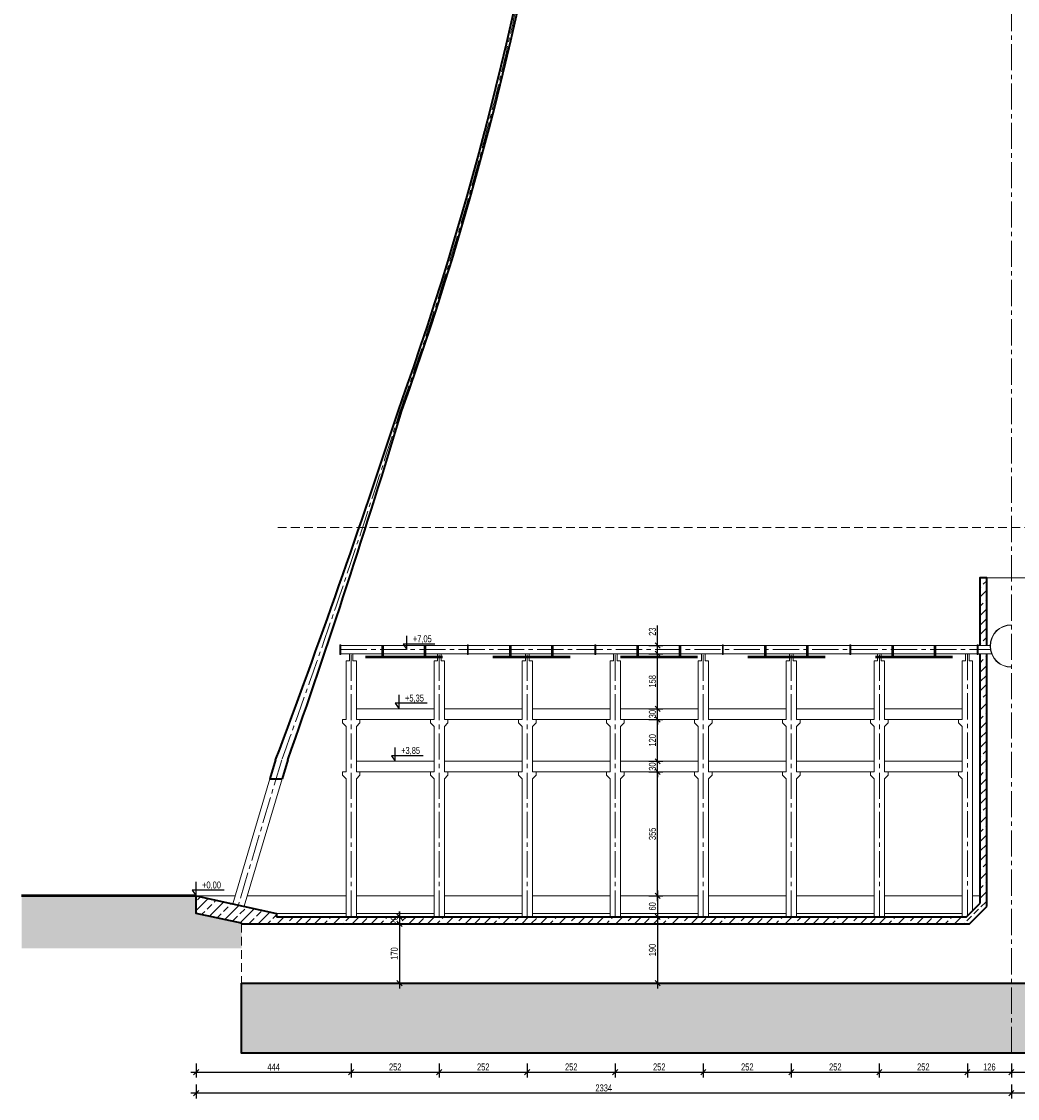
# Model space of a CAD drawing. Header units: centimetres. Extents: x 468120 to 512390, y 154906 to 171956.
# Tile 8 of 13: x 504756 to 507607, y 165258 to 168340. Entities that reach past the tile are written whole.
import ezdxf

# ---------------------------------------------------------------- set-up
doc = ezdxf.new("R2010")
doc.units = ezdxf.units.CM
doc.header["$LTSCALE"] = 100
doc.linetypes.add('CENTER2', pattern=[1.125, 0.75, -0.125, 0.125, -0.125])
doc.linetypes.add('HIDDEN', pattern=[0.375, 0.25, -0.125])
for name, color, linetype, lineweight in [('0.50', 3, 'Continuous', 50), ('1_Widoki', 1, 'Continuous', 18), ('1_Ściany przekrój', 2, 'Continuous', 35), ('3_Opisy', 4, 'Continuous', 15), ('4_Wymiary', 1, 'Continuous', 13), ('5_Kreskowanie', 9, 'Continuous', 9), ('6_Osie', 9, 'CENTER2', 9), ('7_Przerywane', 9, 'HIDDEN', 9)]:
    doc.layers.add(name, color=color, linetype=linetype, lineweight=lineweight)
doc.styles.add('CDMSTYLE', font='CDMSIMPL', dxfattribs={"width": 0.8, "bigfont": 'CDMBIGPL'})
doc.dimstyles.new('CDM-CM100CM', dxfattribs={"dimscale": 10, "dimtxt": 2, "dimasz": 1.5, "dimexe": 1.5, "dimexo": 0, "dimgap": 0.5, "dimtad": 1, "dimdec": 0, "dimrnd": 0.1, "dimzin": 9, "dimtxsty": 'CDMSTYLE', "dimblk": 'OBLIQUE', "dimcen": 2.5, "dimdle": 1.5, "dimclrd": 9, "dimclre": 9, "dimadec": 1, "dimazin": 2, "dimtfac": 1, "dimtdec": 0, "dimtix": 1, "dimtmove": 1, "dimatfit": 3, "dimldrblk": 'DOT', "dimfxlon": 1, "dimtvp": 1, "dimtolj": 1, "dimtzin": 0, "dimlwd": 25, "dimlwe": 25, "dimarcsym": 0})

# ---------------------------------------------------------------- blocks, each defined once
blk = doc.blocks.new('_OBLIQUE')
at = {"color": 0, "linetype": 'ByBlock'}
blk.add_line((-0.5, -0.5), (0.5, 0.5), dxfattribs=at)
blk = doc.blocks.new('*D6327')
at = {"layer": '4_Wymiary', "color": 9, "lineweight": 25}
for p, q in [((505813, 165778.2), (505853, 165778.2)), ((505838, 165793.2), (505838, 165743.2)), ((505838, 165778.2), (505838, 165793.2)), ((505813, 165758.2), (505853, 165758.2)), ((505838, 165758.2), (505838, 165743.2))]:
    blk.add_line(p, q, dxfattribs=at)
at = {"layer": 'Defpoints', "color": 0}
for p in [(505780.1, 165778.2), (505780.1, 165758.2), (505838, 165758.2)]:
    blk.add_point(p, dxfattribs=at)
at = {"layer": '4_Wymiary', "color": 9, "linetype": 'ByBlock', "lineweight": 25, "xscale": 15, "yscale": 15, "zscale": 15}
for p, rotation in [((505838, 165778.2), 270), ((505838, 165758.2), 90)]:
    blk.add_blockref('_OBLIQUE', p, dxfattribs=dict(at, rotation=rotation))
at = {"layer": '4_Wymiary', "color": 0, "insert": (505823, 165768.2), "char_height": 20, "attachment_point": 5, "rotation": 90, "style": 'CDMSTYLE'}
blk.add_mtext('\\A1;20', dxfattribs=at)
blk = doc.blocks.new('_DOT')
at = {"color": 0, "linetype": 'ByBlock'}
blk.add_line((-0.5, 0), (-1, 0), dxfattribs=at)
at = {"color": 0, "linetype": 'ByBlock', "const_width": 0.5}
blk.add_lwpolyline([(-0.25, 0, 1), (0.25, 0, 1)], format="xyb", close=True, dxfattribs=at)
blk = doc.blocks.new('*D6328')
at = {"layer": '4_Wymiary', "color": 9, "lineweight": 25}
for p, q in [((505813, 165758.2), (505853, 165758.2)), ((505838, 165773.2), (505838, 165573.2)), ((505813, 165588.2), (505853, 165588.2))]:
    blk.add_line(p, q, dxfattribs=at)
at = {"layer": 'Defpoints', "color": 0}
for p in [(505780.1, 165758.2), (505780.1, 165588.2), (505838, 165588.2)]:
    blk.add_point(p, dxfattribs=at)
at = {"layer": '4_Wymiary', "color": 9, "linetype": 'ByBlock', "lineweight": 25, "xscale": 15, "yscale": 15, "zscale": 15}
for p, rotation in [((505838, 165758.2), 90), ((505838, 165588.2), 270)]:
    blk.add_blockref('_OBLIQUE', p, dxfattribs=dict(at, rotation=rotation))
at = {"layer": '4_Wymiary', "color": 0, "insert": (505823, 165673.2), "char_height": 20, "attachment_point": 5, "rotation": 90, "style": 'CDMSTYLE'}
blk.add_mtext('\\A1;170', dxfattribs=at)
blk = doc.blocks.new('*D6329')
at = {"layer": '4_Wymiary', "color": 9, "lineweight": 25}
for p, q in [((505255.6, 165358.4), (505255.6, 165318.4)), ((505699.6, 165358.4), (505699.6, 165318.4)), ((505240.6, 165333.4), (505714.6, 165333.4))]:
    blk.add_line(p, q, dxfattribs=at)
at = {"layer": 'Defpoints', "color": 0}
for p in [(505255.6, 165838.2), (505699.6, 165811.9), (505699.6, 165333.4)]:
    blk.add_point(p, dxfattribs=at)
at = {"layer": '4_Wymiary', "color": 9, "linetype": 'ByBlock', "lineweight": 25, "xscale": 15, "yscale": 15, "zscale": 15, "rotation": 180}
blk.add_blockref('_OBLIQUE', (505255.6, 165333.4), dxfattribs=at)
at = {"layer": '4_Wymiary', "color": 9, "linetype": 'ByBlock', "lineweight": 25, "xscale": 15, "yscale": 15, "zscale": 15}
blk.add_blockref('_OBLIQUE', (505699.6, 165333.4), dxfattribs=at)
at = {"layer": '4_Wymiary', "color": 0, "insert": (505477.6, 165348.4), "char_height": 20, "attachment_point": 5, "style": 'CDMSTYLE'}
blk.add_mtext('\\A1;444', dxfattribs=at)
blk = doc.blocks.new('*D6330')
at = {"layer": '4_Wymiary', "color": 9, "lineweight": 25}
for p, q in [((505699.6, 165358.4), (505699.6, 165318.4)), ((505951.6, 165358.4), (505951.6, 165318.4)), ((505684.6, 165333.4), (505966.6, 165333.4))]:
    blk.add_line(p, q, dxfattribs=at)
at = {"layer": 'Defpoints', "color": 0}
for p in [(505699.6, 165811.9), (505951.6, 165778.2), (505951.6, 165333.4)]:
    blk.add_point(p, dxfattribs=at)
at = {"layer": '4_Wymiary', "color": 9, "linetype": 'ByBlock', "lineweight": 25, "xscale": 15, "yscale": 15, "zscale": 15, "rotation": 180}
blk.add_blockref('_OBLIQUE', (505699.6, 165333.4), dxfattribs=at)
at = {"layer": '4_Wymiary', "color": 9, "linetype": 'ByBlock', "lineweight": 25, "xscale": 15, "yscale": 15, "zscale": 15}
blk.add_blockref('_OBLIQUE', (505951.6, 165333.4), dxfattribs=at)
at = {"layer": '4_Wymiary', "color": 0, "insert": (505825.6, 165348.4), "char_height": 20, "attachment_point": 5, "style": 'CDMSTYLE'}
blk.add_mtext('\\A1;252', dxfattribs=at)
blk = doc.blocks.new('*D6331')
at = {"layer": '4_Wymiary', "color": 9, "lineweight": 25}
for p, q in [((505951.6, 165358.4), (505951.6, 165318.4)), ((506203.6, 165358.4), (506203.6, 165318.4)), ((505936.6, 165333.4), (506218.6, 165333.4))]:
    blk.add_line(p, q, dxfattribs=at)
at = {"layer": 'Defpoints', "color": 0}
for p in [(505951.6, 165778.2), (506203.6, 165778.2), (506203.6, 165333.4)]:
    blk.add_point(p, dxfattribs=at)
at = {"layer": '4_Wymiary', "color": 9, "linetype": 'ByBlock', "lineweight": 25, "xscale": 15, "yscale": 15, "zscale": 15, "rotation": 180}
blk.add_blockref('_OBLIQUE', (505951.6, 165333.4), dxfattribs=at)
at = {"layer": '4_Wymiary', "color": 9, "linetype": 'ByBlock', "lineweight": 25, "xscale": 15, "yscale": 15, "zscale": 15}
blk.add_blockref('_OBLIQUE', (506203.6, 165333.4), dxfattribs=at)
at = {"layer": '4_Wymiary', "color": 0, "insert": (506077.6, 165348.4), "char_height": 20, "attachment_point": 5, "style": 'CDMSTYLE'}
blk.add_mtext('\\A1;252', dxfattribs=at)
blk = doc.blocks.new('*D6332')
at = {"layer": '4_Wymiary', "color": 9, "lineweight": 25}
for p, q in [((506203.6, 165358.4), (506203.6, 165318.4)), ((506455.6, 165358.4), (506455.6, 165318.4)), ((506188.6, 165333.4), (506470.6, 165333.4))]:
    blk.add_line(p, q, dxfattribs=at)
at = {"layer": 'Defpoints', "color": 0}
for p in [(506203.6, 165778.2), (506455.6, 165778.2), (506455.6, 165333.4)]:
    blk.add_point(p, dxfattribs=at)
at = {"layer": '4_Wymiary', "color": 9, "linetype": 'ByBlock', "lineweight": 25, "xscale": 15, "yscale": 15, "zscale": 15, "rotation": 180}
blk.add_blockref('_OBLIQUE', (506203.6, 165333.4), dxfattribs=at)
at = {"layer": '4_Wymiary', "color": 9, "linetype": 'ByBlock', "lineweight": 25, "xscale": 15, "yscale": 15, "zscale": 15}
blk.add_blockref('_OBLIQUE', (506455.6, 165333.4), dxfattribs=at)
at = {"layer": '4_Wymiary', "color": 0, "insert": (506329.6, 165348.4), "char_height": 20, "attachment_point": 5, "style": 'CDMSTYLE'}
blk.add_mtext('\\A1;252', dxfattribs=at)
blk = doc.blocks.new('*D6333')
at = {"layer": '4_Wymiary', "color": 9, "lineweight": 25}
for p, q in [((506455.6, 165358.4), (506455.6, 165318.4)), ((506707.6, 165358.4), (506707.6, 165318.4)), ((506440.6, 165333.4), (506722.6, 165333.4))]:
    blk.add_line(p, q, dxfattribs=at)
at = {"layer": 'Defpoints', "color": 0}
for p in [(506455.6, 165778.2), (506707.6, 165778.2), (506707.6, 165333.4)]:
    blk.add_point(p, dxfattribs=at)
at = {"layer": '4_Wymiary', "color": 9, "linetype": 'ByBlock', "lineweight": 25, "xscale": 15, "yscale": 15, "zscale": 15, "rotation": 180}
blk.add_blockref('_OBLIQUE', (506455.6, 165333.4), dxfattribs=at)
at = {"layer": '4_Wymiary', "color": 9, "linetype": 'ByBlock', "lineweight": 25, "xscale": 15, "yscale": 15, "zscale": 15}
blk.add_blockref('_OBLIQUE', (506707.6, 165333.4), dxfattribs=at)
at = {"layer": '4_Wymiary', "color": 0, "insert": (506581.6, 165348.4), "char_height": 20, "attachment_point": 5, "style": 'CDMSTYLE'}
blk.add_mtext('\\A1;252', dxfattribs=at)
blk = doc.blocks.new('*D6334')
at = {"layer": '4_Wymiary', "color": 9, "lineweight": 25}
for p, q in [((506707.6, 165358.4), (506707.6, 165318.4)), ((506959.6, 165358.4), (506959.6, 165318.4)), ((506692.6, 165333.4), (506974.6, 165333.4))]:
    blk.add_line(p, q, dxfattribs=at)
at = {"layer": 'Defpoints', "color": 0}
for p in [(506707.6, 165778.2), (506959.6, 165778.2), (506959.6, 165333.4)]:
    blk.add_point(p, dxfattribs=at)
at = {"layer": '4_Wymiary', "color": 9, "linetype": 'ByBlock', "lineweight": 25, "xscale": 15, "yscale": 15, "zscale": 15, "rotation": 180}
blk.add_blockref('_OBLIQUE', (506707.6, 165333.4), dxfattribs=at)
at = {"layer": '4_Wymiary', "color": 9, "linetype": 'ByBlock', "lineweight": 25, "xscale": 15, "yscale": 15, "zscale": 15}
blk.add_blockref('_OBLIQUE', (506959.6, 165333.4), dxfattribs=at)
at = {"layer": '4_Wymiary', "color": 0, "insert": (506833.6, 165348.4), "char_height": 20, "attachment_point": 5, "style": 'CDMSTYLE'}
blk.add_mtext('\\A1;252', dxfattribs=at)
blk = doc.blocks.new('*D6335')
at = {"layer": '4_Wymiary', "color": 9, "lineweight": 25}
for p, q in [((506959.6, 165358.4), (506959.6, 165318.4)), ((507211.6, 165358.4), (507211.6, 165318.4)), ((506944.6, 165333.4), (507226.6, 165333.4))]:
    blk.add_line(p, q, dxfattribs=at)
at = {"layer": 'Defpoints', "color": 0}
for p in [(506959.6, 165778.2), (507211.6, 165778.2), (507211.6, 165333.4)]:
    blk.add_point(p, dxfattribs=at)
at = {"layer": '4_Wymiary', "color": 9, "linetype": 'ByBlock', "lineweight": 25, "xscale": 15, "yscale": 15, "zscale": 15, "rotation": 180}
blk.add_blockref('_OBLIQUE', (506959.6, 165333.4), dxfattribs=at)
at = {"layer": '4_Wymiary', "color": 9, "linetype": 'ByBlock', "lineweight": 25, "xscale": 15, "yscale": 15, "zscale": 15}
blk.add_blockref('_OBLIQUE', (507211.6, 165333.4), dxfattribs=at)
at = {"layer": '4_Wymiary', "color": 0, "insert": (507085.6, 165348.4), "char_height": 20, "attachment_point": 5, "style": 'CDMSTYLE'}
blk.add_mtext('\\A1;252', dxfattribs=at)
blk = doc.blocks.new('*D6336')
at = {"layer": '4_Wymiary', "color": 9, "lineweight": 25}
for p, q in [((507211.6, 165358.4), (507211.6, 165318.4)), ((507463.6, 165358.4), (507463.6, 165318.4)), ((507196.6, 165333.4), (507478.6, 165333.4))]:
    blk.add_line(p, q, dxfattribs=at)
at = {"layer": 'Defpoints', "color": 0}
for p in [(507211.6, 165778.2), (507463.6, 165778.2), (507463.6, 165333.4)]:
    blk.add_point(p, dxfattribs=at)
at = {"layer": '4_Wymiary', "color": 9, "linetype": 'ByBlock', "lineweight": 25, "xscale": 15, "yscale": 15, "zscale": 15, "rotation": 180}
blk.add_blockref('_OBLIQUE', (507211.6, 165333.4), dxfattribs=at)
at = {"layer": '4_Wymiary', "color": 9, "linetype": 'ByBlock', "lineweight": 25, "xscale": 15, "yscale": 15, "zscale": 15}
blk.add_blockref('_OBLIQUE', (507463.6, 165333.4), dxfattribs=at)
at = {"layer": '4_Wymiary', "color": 0, "insert": (507337.6, 165348.4), "char_height": 20, "attachment_point": 5, "style": 'CDMSTYLE'}
blk.add_mtext('\\A1;252', dxfattribs=at)
blk = doc.blocks.new('*D6337')
at = {"layer": '4_Wymiary', "color": 9, "lineweight": 25}
for p, q in [((507463.6, 165358.4), (507463.6, 165318.4)), ((507589.6, 165358.4), (507589.6, 165318.4)), ((507448.6, 165333.4), (507604.6, 165333.4))]:
    blk.add_line(p, q, dxfattribs=at)
at = {"layer": 'Defpoints', "color": 0}
for p in [(507463.6, 165778.2), (507589.6, 165778.2), (507589.6, 165333.4)]:
    blk.add_point(p, dxfattribs=at)
at = {"layer": '4_Wymiary', "color": 9, "linetype": 'ByBlock', "lineweight": 25, "xscale": 15, "yscale": 15, "zscale": 15, "rotation": 180}
blk.add_blockref('_OBLIQUE', (507463.6, 165333.4), dxfattribs=at)
at = {"layer": '4_Wymiary', "color": 9, "linetype": 'ByBlock', "lineweight": 25, "xscale": 15, "yscale": 15, "zscale": 15}
blk.add_blockref('_OBLIQUE', (507589.6, 165333.4), dxfattribs=at)
at = {"layer": '4_Wymiary', "color": 0, "insert": (507526.6, 165348.4), "char_height": 20, "attachment_point": 5, "style": 'CDMSTYLE'}
blk.add_mtext('\\A1;126', dxfattribs=at)
blk = doc.blocks.new('*D6338')
at = {"layer": '4_Wymiary', "color": 9, "lineweight": 25}
for p, q in [((505255.6, 165298.4), (505255.6, 165258.4)), ((507589.6, 165298.4), (507589.6, 165258.4)), ((507604.6, 165273.4), (505240.6, 165273.4))]:
    blk.add_line(p, q, dxfattribs=at)
at = {"layer": 'Defpoints', "color": 0}
for p in [(505255.6, 165838.2), (507589.6, 165778.2), (505255.6, 165273.4)]:
    blk.add_point(p, dxfattribs=at)
at = {"layer": '4_Wymiary', "color": 9, "linetype": 'ByBlock', "lineweight": 25, "xscale": 15, "yscale": 15, "zscale": 15, "rotation": 180}
blk.add_blockref('_OBLIQUE', (505255.6, 165273.4), dxfattribs=at)
at = {"layer": '4_Wymiary', "color": 9, "linetype": 'ByBlock', "lineweight": 25, "xscale": 15, "yscale": 15, "zscale": 15}
blk.add_blockref('_OBLIQUE', (507589.6, 165273.4), dxfattribs=at)
at = {"layer": '4_Wymiary', "color": 0, "insert": (506422.6, 165288.4), "char_height": 20, "attachment_point": 5, "style": 'CDMSTYLE'}
blk.add_mtext('\\A1;2334', dxfattribs=at)
blk = doc.blocks.new('*D6339')
at = {"layer": '4_Wymiary', "color": 9, "lineweight": 25}
for p, q in [((507589.6, 165358.4), (507589.6, 165318.4)), ((507841.6, 165358.4), (507841.6, 165318.4)), ((507574.6, 165333.4), (507856.6, 165333.4))]:
    blk.add_line(p, q, dxfattribs=at)
at = {"layer": 'Defpoints', "color": 0}
for p in [(507841.6, 165588.2), (507589.6, 165388.2), (507841.6, 165333.4)]:
    blk.add_point(p, dxfattribs=at)
at = {"layer": '4_Wymiary', "color": 9, "linetype": 'ByBlock', "lineweight": 25, "xscale": 15, "yscale": 15, "zscale": 15, "rotation": 180}
blk.add_blockref('_OBLIQUE', (507589.6, 165333.4), dxfattribs=at)
at = {"layer": '4_Wymiary', "color": 9, "linetype": 'ByBlock', "lineweight": 25, "xscale": 15, "yscale": 15, "zscale": 15}
blk.add_blockref('_OBLIQUE', (507841.6, 165333.4), dxfattribs=at)
at = {"layer": '4_Wymiary', "color": 0, "insert": (507715.6, 165348.4), "char_height": 20, "attachment_point": 5, "style": 'CDMSTYLE'}
blk.add_mtext('\\A1;252', dxfattribs=at)
blk = doc.blocks.new('*D6344')
at = {"layer": '4_Wymiary', "color": 9, "lineweight": 25}
for p, q in [((507589.6, 165298.4), (507589.6, 165258.4)), ((509923.6, 165298.4), (509923.6, 165258.4)), ((509938.6, 165273.4), (507574.6, 165273.4))]:
    blk.add_line(p, q, dxfattribs=at)
at = {"layer": 'Defpoints', "color": 0}
for p in [(509923.6, 165838.2), (507589.6, 165388.2), (507589.6, 165273.4)]:
    blk.add_point(p, dxfattribs=at)
at = {"layer": '4_Wymiary', "color": 9, "linetype": 'ByBlock', "lineweight": 25, "xscale": 15, "yscale": 15, "zscale": 15, "rotation": 180}
blk.add_blockref('_OBLIQUE', (507589.6, 165273.4), dxfattribs=at)
at = {"layer": '4_Wymiary', "color": 9, "linetype": 'ByBlock', "lineweight": 25, "xscale": 15, "yscale": 15, "zscale": 15}
blk.add_blockref('_OBLIQUE', (509923.6, 165273.4), dxfattribs=at)
at = {"layer": '4_Wymiary', "color": 0, "insert": (508756.6, 165288.4), "char_height": 20, "attachment_point": 5, "style": 'CDMSTYLE'}
blk.add_mtext('\\A1;2334', dxfattribs=at)
blk = doc.blocks.new('*D6345')
at = {"layer": '4_Wymiary', "color": 9, "lineweight": 25}
for p, q in [((506551.9, 165838.2), (506591.9, 165838.2)), ((506576.9, 165853.2), (506576.9, 165763.2)), ((506551.9, 165778.2), (506591.9, 165778.2))]:
    blk.add_line(p, q, dxfattribs=at)
at = {"layer": 'Defpoints', "color": 0}
for p in [(506329.6, 165838.2), (506329.6, 165778.2), (506576.9, 165778.2)]:
    blk.add_point(p, dxfattribs=at)
at = {"layer": '4_Wymiary', "color": 9, "linetype": 'ByBlock', "lineweight": 25, "xscale": 15, "yscale": 15, "zscale": 15}
for p, rotation in [((506576.9, 165838.2), 90), ((506576.9, 165778.2), 270)]:
    blk.add_blockref('_OBLIQUE', p, dxfattribs=dict(at, rotation=rotation))
at = {"layer": '4_Wymiary', "color": 0, "insert": (506561.9, 165808.2), "char_height": 20, "attachment_point": 5, "rotation": 90, "style": 'CDMSTYLE'}
blk.add_mtext('\\A1;60', dxfattribs=at)
blk = doc.blocks.new('*D6346')
at = {"layer": '4_Wymiary', "color": 9, "lineweight": 25}
for p, q in [((506551.9, 165778.2), (506591.9, 165778.2)), ((506576.9, 165793.2), (506576.9, 165573.2)), ((506551.9, 165588.2), (506591.9, 165588.2))]:
    blk.add_line(p, q, dxfattribs=at)
at = {"layer": 'Defpoints', "color": 0}
for p in [(506497.6, 165778.2), (506497.6, 165588.2), (506576.9, 165588.2)]:
    blk.add_point(p, dxfattribs=at)
at = {"layer": '4_Wymiary', "color": 9, "linetype": 'ByBlock', "lineweight": 25, "xscale": 15, "yscale": 15, "zscale": 15}
for p, rotation in [((506576.9, 165778.2), 90), ((506576.9, 165588.2), 270)]:
    blk.add_blockref('_OBLIQUE', p, dxfattribs=dict(at, rotation=rotation))
at = {"layer": '4_Wymiary', "color": 0, "insert": (506561.9, 165683.2), "char_height": 20, "attachment_point": 5, "rotation": 90, "style": 'CDMSTYLE'}
blk.add_mtext('\\A1;190', dxfattribs=at)
blk = doc.blocks.new('*D6347')
at = {"layer": '4_Wymiary', "color": 9, "lineweight": 25}
for p, q in [((506576.9, 165823.2), (506576.9, 166208.2)), ((506551.9, 166193.2), (506591.9, 166193.2)), ((506551.9, 165838.2), (506591.9, 165838.2))]:
    blk.add_line(p, q, dxfattribs=at)
at = {"layer": 'Defpoints', "color": 0}
for p in [(506470.6, 166193.2), (506576.9, 166193.2), (506470.6, 165838.2)]:
    blk.add_point(p, dxfattribs=at)
at = {"layer": '4_Wymiary', "color": 9, "linetype": 'ByBlock', "lineweight": 25, "xscale": 15, "yscale": 15, "zscale": 15}
for p, rotation in [((506576.9, 166193.2), 90), ((506576.9, 165838.2), 270)]:
    blk.add_blockref('_OBLIQUE', p, dxfattribs=dict(at, rotation=rotation))
at = {"layer": '4_Wymiary', "color": 0, "insert": (506561.9, 166015.7), "char_height": 20, "attachment_point": 5, "rotation": 90, "style": 'CDMSTYLE'}
blk.add_mtext('\\A1;355', dxfattribs=at)
blk = doc.blocks.new('*D6348')
at = {"layer": '4_Wymiary', "color": 9, "lineweight": 25}
for p, q in [((506576.9, 166178.2), (506576.9, 166238.2)), ((506576.9, 166223.2), (506576.9, 166238.2)), ((506551.9, 166223.2), (506591.9, 166223.2)), ((506551.9, 166193.2), (506591.9, 166193.2)), ((506576.9, 166193.2), (506576.9, 166178.2))]:
    blk.add_line(p, q, dxfattribs=at)
at = {"layer": 'Defpoints', "color": 0}
for p in [(506511.1, 166223.2), (506576.9, 166223.2), (506470.6, 166193.2)]:
    blk.add_point(p, dxfattribs=at)
at = {"layer": '4_Wymiary', "color": 9, "linetype": 'ByBlock', "lineweight": 25, "xscale": 15, "yscale": 15, "zscale": 15}
for p, rotation in [((506576.9, 166223.2), 270), ((506576.9, 166193.2), 90)]:
    blk.add_blockref('_OBLIQUE', p, dxfattribs=dict(at, rotation=rotation))
at = {"layer": '4_Wymiary', "color": 0, "insert": (506561.9, 166208.2), "char_height": 20, "attachment_point": 5, "rotation": 90, "style": 'CDMSTYLE'}
blk.add_mtext('\\A1;30', dxfattribs=at)
blk = doc.blocks.new('*D6349')
at = {"layer": '4_Wymiary', "color": 9, "lineweight": 25}
for p, q in [((506551.9, 166343.2), (506591.9, 166343.2)), ((506576.9, 166208.2), (506576.9, 166358.2)), ((506551.9, 166223.2), (506591.9, 166223.2))]:
    blk.add_line(p, q, dxfattribs=at)
at = {"layer": 'Defpoints', "color": 0}
for p in [(506511.1, 166343.2), (506576.9, 166343.2), (506511.1, 166223.2)]:
    blk.add_point(p, dxfattribs=at)
at = {"layer": '4_Wymiary', "color": 9, "linetype": 'ByBlock', "lineweight": 25, "xscale": 15, "yscale": 15, "zscale": 15}
for p, rotation in [((506576.9, 166343.2), 90), ((506576.9, 166223.2), 270)]:
    blk.add_blockref('_OBLIQUE', p, dxfattribs=dict(at, rotation=rotation))
at = {"layer": '4_Wymiary', "color": 0, "insert": (506561.9, 166283.2), "char_height": 20, "attachment_point": 5, "rotation": 90, "style": 'CDMSTYLE'}
blk.add_mtext('\\A1;120', dxfattribs=at)
blk = doc.blocks.new('*D6350')
at = {"layer": '4_Wymiary', "color": 9, "lineweight": 25}
for p, q in [((506551.9, 166373.2), (506591.9, 166373.2)), ((506576.9, 166328.2), (506576.9, 166388.2)), ((506576.9, 166373.2), (506576.9, 166388.2)), ((506551.9, 166343.2), (506591.9, 166343.2)), ((506576.9, 166343.2), (506576.9, 166328.2))]:
    blk.add_line(p, q, dxfattribs=at)
at = {"layer": 'Defpoints', "color": 0}
for p in [(506511.1, 166373.2), (506576.9, 166373.2), (506511.1, 166343.2)]:
    blk.add_point(p, dxfattribs=at)
at = {"layer": '4_Wymiary', "color": 9, "linetype": 'ByBlock', "lineweight": 25, "xscale": 15, "yscale": 15, "zscale": 15}
for p, rotation in [((506576.9, 166373.2), 270), ((506576.9, 166343.2), 90)]:
    blk.add_blockref('_OBLIQUE', p, dxfattribs=dict(at, rotation=rotation))
at = {"layer": '4_Wymiary', "color": 0, "insert": (506561.9, 166358.2), "char_height": 20, "attachment_point": 5, "rotation": 90, "style": 'CDMSTYLE'}
blk.add_mtext('\\A1;30', dxfattribs=at)
blk = doc.blocks.new('*D6351')
at = {"layer": '4_Wymiary', "color": 9, "lineweight": 25}
for p, q in [((506576.9, 166358.2), (506576.9, 166546.2)), ((506551.9, 166531.2), (506591.9, 166531.2)), ((506551.9, 166373.2), (506591.9, 166373.2))]:
    blk.add_line(p, q, dxfattribs=at)
at = {"layer": 'Defpoints', "color": 0}
for p in [(506511.1, 166531.2), (506576.9, 166531.2), (506511.1, 166373.2)]:
    blk.add_point(p, dxfattribs=at)
at = {"layer": '4_Wymiary', "color": 9, "linetype": 'ByBlock', "lineweight": 25, "xscale": 15, "yscale": 15, "zscale": 15}
for p, rotation in [((506576.9, 166531.2), 90), ((506576.9, 166373.2), 270)]:
    blk.add_blockref('_OBLIQUE', p, dxfattribs=dict(at, rotation=rotation))
at = {"layer": '4_Wymiary', "color": 0, "insert": (506561.9, 166452.2), "char_height": 20, "attachment_point": 5, "rotation": 90, "style": 'CDMSTYLE'}
blk.add_mtext('\\A1;158', dxfattribs=at)
blk = doc.blocks.new('*D6352')
at = {"layer": '4_Wymiary', "color": 9, "lineweight": 25}
for p, q in [((506576.9, 166554.4), (506576.9, 166612.1)), ((506551.9, 166554.4), (506591.9, 166554.4)), ((506576.9, 166516.2), (506576.9, 166569.4)), ((506551.9, 166531.2), (506591.9, 166531.2))]:
    blk.add_line(p, q, dxfattribs=at)
at = {"layer": 'Defpoints', "color": 0}
for p in [(506511.1, 166554.4), (506576.9, 166554.4), (506511.1, 166531.2)]:
    blk.add_point(p, dxfattribs=at)
at = {"layer": '4_Wymiary', "color": 9, "linetype": 'ByBlock', "lineweight": 25, "xscale": 15, "yscale": 15, "zscale": 15}
for p, rotation in [((506576.9, 166554.4), 90), ((506576.9, 166531.2), 270)]:
    blk.add_blockref('_OBLIQUE', p, dxfattribs=dict(at, rotation=rotation))
at = {"layer": '4_Wymiary', "color": 0, "insert": (506561.9, 166594.2), "char_height": 20, "attachment_point": 5, "rotation": 90, "style": 'CDMSTYLE'}
blk.add_mtext('\\A1;23', dxfattribs=at)

msp = doc.modelspace()

# ---------------------------------------------------------------- hatches: boundary and pattern name
at = {"layer": '5_Kreskowanie', "transparency": 33554687}
h = msp.add_hatch(dxfattribs=at)
h.set_pattern_fill('ANSI33', color=9, scale=6)
h.set_pattern_definition([(45, (27916.493, 0), (-26.9407684, 26.9407684), []), (45, (27943.433, 0), (-26.9407684, 26.9407684), [19.05, -9.525])])
h.paths.add_polyline_path([(507669.61, 166748.18), (507659.61, 166748.18), (507659.61, 166552.03, -0.2349288), (507664.21, 166542.78, -0.2349288), (507659.61, 166533.53), (507659.61, 165638.18), (507609.61, 165588.18), (507679.61, 165588.18), (507679.61, 165788.18), (507679.61, 165838.18), (507679.61, 166193.18), (507679.61, 166213.18), (507679.61, 166223.18), (507679.61, 166343.18), (507679.61, 166363.18), (507679.61, 166373.18), (507679.61, 166492.18), (507679.61, 166511.18), (507679.61, 166531.18), (507679.61, 166553.18), (507679.61, 166614.18), (507679.61, 166748.18)])
h.paths.add_polyline_path([(506959.61, 165778.18), (506944.61, 165778.18), (506722.61, 165778.18), (506707.61, 165778.18), (506692.61, 165778.18), (506470.61, 165778.18), (506455.61, 165778.18), (506440.61, 165778.18), (506218.61, 165778.18), (506203.61, 165778.18), (506188.61, 165778.18), (505966.61, 165778.18), (505951.61, 165778.18), (505936.61, 165778.18), (505714.61, 165778.18), (505699.61, 165778.18), (505684.61, 165778.18), (505485.61, 165778.18), (505485.61, 165788.18), (505393.19, 165808.27), (505376.48, 165811.9), (505360.32, 165815.41), (505255.61, 165838.18), (505255.61, 165788.18), (505385.61, 165759.92), (505385.61, 165758.18), (507469.61, 165758.18), (507519.61, 165808.18), (507519.61, 166531.18), (507499.61, 166531.18), (507499.61, 165838.18), (507499.61, 165816.46), (507478.61, 165795.46), (507463.61, 165780.46), (507461.32, 165778.18), (507448.61, 165778.18), (507226.61, 165778.18), (507211.61, 165778.18), (507196.61, 165778.18), (506974.61, 165778.18)])
h.paths.add_polyline_path([(505803.03, 165750.22), (505803.03, 165786.13), (505843.03, 165786.13), (505843.03, 165750.22)], flags=9)
h.paths.add_polyline_path([(507499.61, 166554.38), (507519.61, 166554.38), (507519.61, 166748.18), (507499.61, 166748.18)])
h = msp.add_hatch(dxfattribs=at)
h.set_pattern_fill('EARTH', color=9, scale=6, angle=45)
h.set_pattern_definition([(45, (16182.66, -4410.127), (5e-15, 53.8815367), [38.1, -38.1]), (45, (16172.56, -4400.024), (5e-15, 53.8815367), [38.1, -38.1]), (45, (16162.456, -4389.92), (5e-15, 53.8815367), [38.1, -38.1]), (135, (16162.456, -4383.186), (-53.8815367, 5e-15), [38.1, -38.1]), (135, (16172.56, -4373.083), (-53.8815367, 5e-15), [38.1, -38.1]), (135, (16182.66, -4362.98), (-53.8815367, 5e-15), [38.1, -38.1])])
h.paths.add_polyline_path([(509923.61, 165788.18), (509793.61, 165759.92), (509793.61, 165688.18), (510423.61, 165688.18), (510423.61, 165838.18), (509923.61, 165838.18)])
h.paths.add_polyline_path([(505385.61, 165759.92), (505255.61, 165788.18), (505255.61, 165838.18), (504755.61, 165838.18), (504755.61, 165688.18), (505385.61, 165688.18)])
h = msp.add_hatch(dxfattribs=at)
h.set_pattern_fill('ANSI33', color=9, scale=6)
h.set_pattern_definition([(45, (16182.66, -4410.127), (-26.9407684, 26.9407684), []), (45, (16209.602, -4410.127), (-26.9407684, 26.9407684), [19.05, -9.525])])
h.paths.add_polyline_path([(509693.61, 165788.18), (509693.61, 165588.18), (509368.61, 165588.18), (509353.61, 165588.18), (509338.61, 165588.18), (508864.61, 165588.18), (508849.61, 165588.18), (508834.61, 165588.18), (508360.61, 165588.18), (508345.61, 165588.18), (508330.61, 165588.18), (507856.61, 165588.18), (507841.61, 165588.18), (507826.61, 165588.18), (507679.61, 165588.18), (507609.61, 165588.18), (507589.61, 165588.18), (507589.61, 165388.18), (509793.61, 165388.18), (509793.61, 165759.92), (509923.61, 165788.18), (509923.61, 165838.18), (509818.9, 165815.41), (509802.74, 165811.9), (509786.03, 165808.27)])
h.paths.add_polyline_path([(507589.61, 165588.18), (505385.61, 165588.18), (505385.61, 165388.18), (507589.61, 165388.18)])

# ---------------------------------------------------------------- linework, layer by layer
at = {"layer": '0.50'}
for p, q in [((505790.44, 166521.18), (505790.44, 166554.38)), ((505911.27, 166521.18), (505911.27, 166554.38)), ((506155.44, 166521.18), (506155.44, 166554.38)), ((506276.27, 166521.18), (506276.27, 166554.38)), ((506520.44, 166521.18), (506520.44, 166554.38)), ((506641.27, 166521.18), (506641.27, 166554.38)), ((506885.44, 166521.18), (506885.44, 166554.38)), ((507006.27, 166521.18), (507006.27, 166554.38)), ((507250.44, 166521.18), (507250.44, 166554.38)), ((507371.27, 166521.18), (507371.27, 166554.38)), ((505961.27, 166521.18), (505740.44, 166521.18)), ((506326.27, 166521.18), (506105.44, 166521.18)), ((506691.27, 166521.18), (506470.44, 166521.18)), ((507056.27, 166521.18), (506835.44, 166521.18)), ((507421.27, 166521.18), (507200.44, 166521.18)), ((505255.61, 165838.18), (504755.61, 165838.18))]:
    msp.add_line(p, q, dxfattribs=at)
at = {"layer": '1_Widoki'}
for p, q in [((507519.61, 166748.18), (507659.61, 166748.18)), ((506032.11, 166554.38), (505669.61, 166554.38)), ((506397.11, 166554.38), (506034.61, 166554.38)), ((506762.11, 166554.38), (506399.61, 166554.38)), ((507127.11, 166554.38), (506764.61, 166554.38)), ((507492.11, 166554.38), (507129.61, 166554.38)), ((507528.62, 166554.38), (507494.61, 166554.38)), ((506032.11, 166531.18), (505669.61, 166531.18)), ((506397.11, 166531.18), (506034.61, 166531.18)), ((506762.11, 166531.18), (506399.61, 166531.18)), ((507127.11, 166531.18), (506764.61, 166531.18)), ((507492.11, 166531.18), (507129.61, 166531.18)), ((507532.71, 166531.18), (507494.61, 166531.18)), ((505467, 166173.18), (505360.32, 165815.41)), ((505502, 166173.18), (505393.19, 165808.27)), ((505255.61, 165838.18), (505367.11, 165838.18)), ((505684.61, 165838.18), (505402.11, 165838.18)), ((505936.61, 165838.18), (505714.61, 165838.18)), ((506188.61, 165838.18), (505966.61, 165838.18)), ((506440.61, 165838.18), (506218.61, 165838.18)), ((506692.61, 165838.18), (506470.61, 165838.18)), ((506944.61, 165838.18), (506722.61, 165838.18)), ((507196.61, 165838.18), (506974.61, 165838.18)), ((507448.61, 165838.18), (507226.61, 165838.18)), ((507499.61, 165838.18), (507478.61, 165838.18)), ((505485.61, 165788.18), (505684.61, 165788.18)), ((505714.61, 165788.18), (505936.61, 165788.18)), ((505966.61, 165788.18), (506188.61, 165788.18)), ((506218.61, 165788.18), (506440.61, 165788.18)), ((506470.61, 165788.18), (506692.61, 165788.18)), ((506722.61, 165788.18), (506944.61, 165788.18)), ((506974.61, 165788.18), (507196.61, 165788.18)), ((507226.61, 165788.18), (507448.61, 165788.18))]:
    msp.add_line(p, q, dxfattribs=at)
for points in [[(505669.61, 166529.18), (505667.11, 166529.18), (505667.11, 166556.38), (505669.61, 166556.38)], [(506034.61, 166529.18), (506032.11, 166529.18), (506032.11, 166556.38), (506034.61, 166556.38)], [(506399.61, 166529.18), (506397.11, 166529.18), (506397.11, 166556.38), (506399.61, 166556.38)], [(506764.61, 166529.18), (506762.11, 166529.18), (506762.11, 166556.38), (506764.61, 166556.38)], [(507129.61, 166529.18), (507127.11, 166529.18), (507127.11, 166556.38), (507129.61, 166556.38)], [(507494.61, 166529.18), (507492.11, 166529.18), (507492.11, 166556.38), (507494.61, 166556.38)], [(505714.61, 166343.18), (505936.61, 166343.18), (505936.61, 166373.18), (505714.61, 166373.18)], [(505966.61, 166343.18), (506188.61, 166343.18), (506188.61, 166373.18), (505966.61, 166373.18)], [(506218.61, 166343.18), (506440.61, 166343.18), (506440.61, 166373.18), (506218.61, 166373.18)], [(506470.61, 166343.18), (506692.61, 166343.18), (506692.61, 166373.18), (506470.61, 166373.18)], [(506722.61, 166343.18), (506944.61, 166343.18), (506944.61, 166373.18), (506722.61, 166373.18)], [(506974.61, 166343.18), (507196.61, 166343.18), (507196.61, 166373.18), (506974.61, 166373.18)], [(507226.61, 166343.18), (507448.61, 166343.18), (507448.61, 166373.18), (507226.61, 166373.18)], [(505714.61, 166193.18), (505936.61, 166193.18), (505936.61, 166223.18), (505714.61, 166223.18)], [(505966.61, 166193.18), (506188.61, 166193.18), (506188.61, 166223.18), (505966.61, 166223.18)], [(506218.61, 166193.18), (506440.61, 166193.18), (506440.61, 166223.18), (506218.61, 166223.18)], [(506470.61, 166193.18), (506692.61, 166193.18), (506692.61, 166223.18), (506470.61, 166223.18)], [(506722.61, 166193.18), (506944.61, 166193.18), (506944.61, 166223.18), (506722.61, 166223.18)], [(506974.61, 166193.18), (507196.61, 166193.18), (507196.61, 166223.18), (506974.61, 166223.18)], [(507226.61, 166193.18), (507448.61, 166193.18), (507448.61, 166223.18), (507226.61, 166223.18)]]:
    msp.add_lwpolyline(points, close=True, dxfattribs=at)
for points in [[(505684.61, 165778.18), (505684.61, 166173.18), (505674.61, 166183.18), (505674.61, 166183.18), (505674.61, 166193.18), (505684.61, 166193.18), (505684.61, 166323.18), (505674.61, 166333.18), (505674.61, 166333.18), (505674.61, 166343.18), (505684.61, 166343.18), (505684.61, 166511.18), (505694.61, 166511.18), (505694.61, 166531.18), (505704.61, 166531.18), (505704.61, 166511.18), (505714.61, 166511.18), (505714.61, 166343.18), (505724.61, 166343.18), (505724.61, 166333.18), (505724.61, 166333.18), (505714.61, 166323.18), (505714.61, 166193.18), (505724.61, 166193.18), (505724.61, 166183.18), (505724.61, 166183.18), (505714.61, 166173.18), (505714.61, 165778.18)], [(505936.61, 165778.18), (505936.61, 166173.18), (505926.61, 166183.18), (505926.61, 166183.18), (505926.61, 166193.18), (505936.61, 166193.18), (505936.61, 166323.18), (505926.61, 166333.18), (505926.61, 166333.18), (505926.61, 166343.18), (505936.61, 166343.18), (505936.61, 166511.18), (505946.61, 166511.18), (505946.61, 166531.18), (505956.61, 166531.18), (505956.61, 166511.18), (505966.61, 166511.18), (505966.61, 166343.18), (505976.61, 166343.18), (505976.61, 166333.18), (505976.61, 166333.18), (505966.61, 166323.18), (505966.61, 166193.18), (505976.61, 166193.18), (505976.61, 166183.18), (505976.61, 166183.18), (505966.61, 166173.18), (505966.61, 165778.18)], [(506188.61, 165778.18), (506188.61, 166173.18), (506178.61, 166183.18), (506178.61, 166183.18), (506178.61, 166193.18), (506188.61, 166193.18), (506188.61, 166323.18), (506178.61, 166333.18), (506178.61, 166333.18), (506178.61, 166343.18), (506188.61, 166343.18), (506188.61, 166511.18), (506198.61, 166511.18), (506198.61, 166531.18), (506208.61, 166531.18), (506208.61, 166511.18), (506218.61, 166511.18), (506218.61, 166343.18), (506228.61, 166343.18), (506228.61, 166333.18), (506228.61, 166333.18), (506218.61, 166323.18), (506218.61, 166193.18), (506228.61, 166193.18), (506228.61, 166183.18), (506228.61, 166183.18), (506218.61, 166173.18), (506218.61, 165778.18)], [(506440.61, 165778.18), (506440.61, 166173.18), (506430.61, 166183.18), (506430.61, 166183.18), (506430.61, 166193.18), (506440.61, 166193.18), (506440.61, 166323.18), (506430.61, 166333.18), (506430.61, 166333.18), (506430.61, 166343.18), (506440.61, 166343.18), (506440.61, 166511.18), (506450.61, 166511.18), (506450.61, 166531.18), (506460.61, 166531.18), (506460.61, 166511.18), (506470.61, 166511.18), (506470.61, 166343.18), (506480.61, 166343.18), (506480.61, 166333.18), (506480.61, 166333.18), (506470.61, 166323.18), (506470.61, 166193.18), (506480.61, 166193.18), (506480.61, 166183.18), (506480.61, 166183.18), (506470.61, 166173.18), (506470.61, 165778.18)], [(506692.61, 165778.18), (506692.61, 166173.18), (506682.61, 166183.18), (506682.61, 166183.18), (506682.61, 166193.18), (506692.61, 166193.18), (506692.61, 166323.18), (506682.61, 166333.18), (506682.61, 166333.18), (506682.61, 166343.18), (506692.61, 166343.18), (506692.61, 166511.18), (506702.61, 166511.18), (506702.61, 166531.18), (506712.61, 166531.18), (506712.61, 166511.18), (506722.61, 166511.18), (506722.61, 166343.18), (506732.61, 166343.18), (506732.61, 166333.18), (506732.61, 166333.18), (506722.61, 166323.18), (506722.61, 166193.18), (506732.61, 166193.18), (506732.61, 166183.18), (506732.61, 166183.18), (506722.61, 166173.18), (506722.61, 165778.18)], [(506944.61, 165778.18), (506944.61, 166173.18), (506934.61, 166183.18), (506934.61, 166183.18), (506934.61, 166193.18), (506944.61, 166193.18), (506944.61, 166323.18), (506934.61, 166333.18), (506934.61, 166333.18), (506934.61, 166343.18), (506944.61, 166343.18), (506944.61, 166511.18), (506954.61, 166511.18), (506954.61, 166531.18), (506964.61, 166531.18), (506964.61, 166511.18), (506974.61, 166511.18), (506974.61, 166343.18), (506984.61, 166343.18), (506984.61, 166333.18), (506984.61, 166333.18), (506974.61, 166323.18), (506974.61, 166193.18), (506984.61, 166193.18), (506984.61, 166183.18), (506984.61, 166183.18), (506974.61, 166173.18), (506974.61, 165778.18)], [(507196.61, 165778.18), (507196.61, 166173.18), (507186.61, 166183.18), (507186.61, 166183.18), (507186.61, 166193.18), (507196.61, 166193.18), (507196.61, 166323.18), (507186.61, 166333.18), (507186.61, 166333.18), (507186.61, 166343.18), (507196.61, 166343.18), (507196.61, 166511.18), (507206.61, 166511.18), (507206.61, 166531.18), (507216.61, 166531.18), (507216.61, 166511.18), (507226.61, 166511.18), (507226.61, 166343.18), (507236.61, 166343.18), (507236.61, 166333.18), (507236.61, 166333.18), (507226.61, 166323.18), (507226.61, 166193.18), (507236.61, 166193.18), (507236.61, 166183.18), (507236.61, 166183.18), (507226.61, 166173.18), (507226.61, 165778.18)], [(507448.61, 165778.18), (507448.61, 166173.18), (507438.61, 166183.18), (507438.61, 166183.18), (507438.61, 166193.18), (507448.61, 166193.18), (507448.61, 166323.18), (507438.61, 166333.18), (507438.61, 166333.18), (507438.61, 166343.18), (507448.61, 166343.18), (507448.61, 166511.18), (507458.61, 166511.18), (507458.61, 166531.18), (507468.61, 166531.18), (507468.61, 166511.18), (507478.61, 166511.18), (507478.61, 166343.18), (507478.61, 166343.18), (507478.61, 166333.18), (507478.61, 166333.18), (507478.61, 166323.18), (507478.61, 166193.18), (507478.61, 166193.18), (507478.61, 166183.18), (507478.61, 166183.18), (507478.61, 166173.18), (507478.61, 165795.46)]]:
    msp.add_lwpolyline(points, dxfattribs=at)
for radius in [61, 60]:
    msp.add_arc((507589.61, 166553.18), radius, 90, 270, dxfattribs=at)
at = {"layer": '1_Ściany przekrój'}
for p, q in [((505483.11, 166227.18), (505467, 166173.18)), ((505518.11, 166227.18), (505502, 166173.18)), ((505467, 166173.18), (505502, 166173.18)), ((507461.32, 165778.18), (507499.61, 165816.46)), ((507469.61, 165758.18), (507519.61, 165808.18)), ((505485.61, 165778.18), (507461.32, 165778.18)), ((505385.61, 165758.18), (507469.61, 165758.18))]:
    msp.add_line(p, q, dxfattribs=at)
for points in [[(507519.61, 166554.38), (507519.61, 166748.18), (507499.61, 166748.18), (507499.61, 166554.38)], [(507499.61, 166531.18), (507499.61, 165816.46)], [(507519.61, 165808.18), (507519.61, 166531.18)], [(505385.61, 165758.18), (505385.61, 165759.92), (505255.61, 165788.18), (505255.61, 165838.18), (505485.61, 165788.18), (505485.61, 165778.18)]]:
    msp.add_lwpolyline(points, dxfattribs=at)
msp.add_lwpolyline([(505385.61, 165588.18), (509693.61, 165588.18), (509693.61, 165788.18), (509923.61, 165838.18), (509923.61, 165788.18), (509793.61, 165759.92), (509793.61, 165388.18), (505385.61, 165388.18), (505385.61, 165588.18)], close=True, dxfattribs=at)
for centre, radius, start, end in [((496999.79, 170405.76), 9398.63, 340.232958, 5.534272), ((496989.79, 170405.76), 9398.63, 340.232958, 5.319945), ((483190.94, 174624.65), 23821.39, 339.358578, 341.908272), ((483552.44, 173952.27), 23284.5, 340.623769, 343.21251)]:
    msp.add_arc(centre, radius, start, end, dxfattribs=at)
at = {"layer": '3_Opisy', "lineweight": 25}
for p, q in [((505847.87, 166558.78), (505859.07, 166542.78)), ((505825.41, 166389.18), (505836.61, 166373.18)), ((505814.41, 166239.18), (505825.61, 166223.18)), ((505244.41, 165854.18), (505255.61, 165838.18))]:
    msp.add_line(p, q, dxfattribs=at)
for points in [[(505859.07, 166542.78), (505859.07, 166582.78)], [(505939.07, 166558.78), (505847.87, 166558.78)], [(505836.61, 166373.18), (505836.61, 166413.18)], [(505916.61, 166389.18), (505825.41, 166389.18)], [(505905.61, 166239.18), (505814.41, 166239.18)], [(505825.61, 166223.18), (505825.61, 166263.18)], [(505255.61, 165838.18), (505255.61, 165878.18)], [(505335.61, 165854.18), (505244.41, 165854.18)]]:
    msp.add_lwpolyline(points, dxfattribs=at)
at = {"layer": '6_Osie'}
for p, q in [((507589.61, 165388.18), (507589.61, 171422.18)), ((505669.61, 166542.78), (507529.5, 166542.78)), ((505699.61, 165778.18), (505699.61, 166531.18)), ((505951.61, 165778.18), (505951.61, 166531.18)), ((506203.61, 165778.18), (506203.61, 166531.18)), ((506455.61, 165778.18), (506455.61, 166531.18)), ((506707.61, 165778.18), (506707.61, 166531.18)), ((506959.61, 165778.18), (506959.61, 166531.18)), ((507211.61, 165778.18), (507211.61, 166531.18)), ((507463.61, 165780.46), (507463.61, 166531.18)), ((505500.61, 166227.18), (505376.48, 165811.9))]:
    msp.add_line(p, q, dxfattribs=at)
for centre, radius, start, end in [((496994.79, 170405.76), 9398.63, 340.232958, 5.534272), ((484677.93, 173848.31), 22173.32, 339.906526, 342.625975)]:
    msp.add_arc(centre, radius, start, end, dxfattribs=at)
at = {"layer": '7_Przerywane'}
for p, q in [((505489.61, 166892.12), (509689.61, 166892.12)), ((505385.61, 165758.18), (505385.61, 165588.18))]:
    msp.add_line(p, q, dxfattribs=at)

# ---------------------------------------------------------------- texts
at = {"layer": '3_Opisy', "lineweight": 25, "char_height": 20, "attachment_point": 3, "style": 'CDMSTYLE'}
for s, insert in [('+7,05 ', (505930.13, 166583.91)), ('+5,35 ', (505907.67, 166414.31)), ('+3,85 ', (505896.67, 166264.31)), ('+0,00 ', (505326.67, 165879.31))]:
    msp.add_mtext_dynamic_manual_height_columns(s, width=40.5282, gutter_width=12.5, heights=[0], dxfattribs=dict(at, insert=insert))

# ---------------------------------------------------------------- dimensions: what is measured, and where the dimension line sits
at = {"layer": '4_Wymiary'}
dim = msp.add_linear_dim(base=(506576.89, 166554.38), p1=(506511.09, 166531.18), p2=(506511.09, 166554.38), angle=90, dimstyle='CDM-CM100CM', dxfattribs=at)
dim.commit()
dim.dimension.update_dxf_attribs({"geometry": '*D6352', "text_midpoint": (506586.87, 166594.16), "dimtype": 160})
for base, p1, p2, picture, middle in [((506576.89, 166531.18), (506511.09, 166373.18), (506511.09, 166531.18), '*D6351', (506561.89, 166452.18)), ((506576.89, 166373.18), (506511.09, 166343.18), (506511.09, 166373.18), '*D6350', (506561.89, 166358.18)), ((506576.89, 166343.18), (506511.09, 166223.18), (506511.09, 166343.18), '*D6349', (506561.89, 166283.18)), ((506576.89, 166223.18), (506470.61, 166193.18), (506511.09, 166223.18), '*D6348', (506561.89, 166208.18)), ((506576.89, 166193.18), (506470.61, 165838.18), (506470.61, 166193.18), '*D6347', (506561.89, 166015.68)), ((506576.89, 165778.18), (506329.61, 165838.18), (506329.61, 165778.18), '*D6345', (506561.89, 165808.18)), ((505838.03, 165758.18), (505780.09, 165778.18), (505780.09, 165758.18), '*D6327', (505823.03, 165768.18)), ((506576.89, 165588.18), (506497.63, 165778.18), (506497.63, 165588.18), '*D6346', (506561.89, 165683.18)), ((505838.03, 165588.18), (505780.09, 165758.18), (505780.09, 165588.18), '*D6328', (505823.03, 165673.18))]:
    dim = msp.add_linear_dim(base=base, p1=p1, p2=p2, angle=90, dimstyle='CDM-CM100CM', dxfattribs=at)
    dim.commit()
    dim.dimension.update_dxf_attribs({"geometry": picture, "text_midpoint": middle})
for base, p1, p2, picture, middle in [((505699.61, 165333.4), (505255.61, 165838.18), (505699.61, 165811.9), '*D6329', (505477.61, 165348.4)), ((505255.61, 165273.4), (507589.61, 165778.18), (505255.61, 165838.18), '*D6338', (506422.61, 165288.4)), ((507589.61, 165273.4), (509923.61, 165838.18), (507589.61, 165388.18), '*D6344', (508756.61, 165288.4)), ((505951.61, 165333.4), (505699.61, 165811.9), (505951.61, 165778.18), '*D6330', (505825.61, 165348.4)), ((506203.61, 165333.4), (505951.61, 165778.18), (506203.61, 165778.18), '*D6331', (506077.61, 165348.4)), ((506455.61, 165333.4), (506203.61, 165778.18), (506455.61, 165778.18), '*D6332', (506329.61, 165348.4)), ((506707.61, 165333.4), (506455.61, 165778.18), (506707.61, 165778.18), '*D6333', (506581.61, 165348.4)), ((506959.61, 165333.4), (506707.61, 165778.18), (506959.61, 165778.18), '*D6334', (506833.61, 165348.4)), ((507211.61, 165333.4), (506959.61, 165778.18), (507211.61, 165778.18), '*D6335', (507085.61, 165348.4)), ((507463.61, 165333.4), (507211.61, 165778.18), (507463.61, 165778.18), '*D6336', (507337.61, 165348.4)), ((507589.61, 165333.4), (507463.61, 165778.18), (507589.61, 165778.18), '*D6337', (507526.61, 165348.4)), ((507841.61, 165333.4), (507589.61, 165388.18), (507841.61, 165588.18), '*D6339', (507715.61, 165348.4))]:
    dim = msp.add_linear_dim(base=base, p1=p1, p2=p2, dimstyle='CDM-CM100CM', dxfattribs=at)
    dim.commit()
    dim.dimension.update_dxf_attribs({"geometry": picture, "text_midpoint": middle})

doc.saveas('drawing.dxf')
